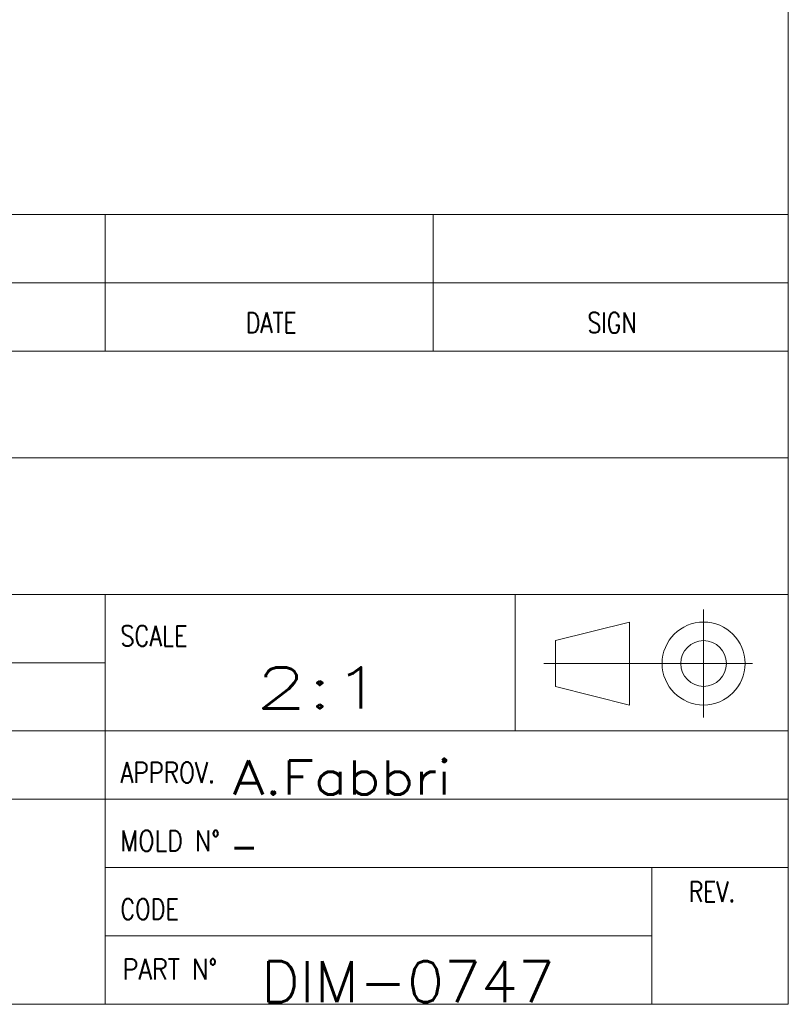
# Model space of a CAD drawing. Header units: millimetres. Extents: x 4 to 415, y 5 to 292.
# Tile 29 of 31: x 359 to 415, y 5 to 77. Entities that reach past the tile are written whole.
import ezdxf

# ---------------------------------------------------------------- set-up
doc = ezdxf.new("R2010")
doc.units = ezdxf.units.MM
doc.layers.add('1', color=7, linetype='Continuous')
doc.layers.add('256', color=7, linetype='Continuous')
doc.styles.add('blockfont', font='simplex.shx')
doc.styles.add('ideas_simplex', font='simplex.shx')

# ---------------------------------------------------------------- blocks, each defined once
blk = doc.blocks.new('TabularNote1')
at = {"layer": '1', "color": 7, "linetype": 'Continuous', "lineweight": 18}
for p, q in [((40, 5), (140, 5)), ((140, 5), (140, 0)), ((140, 5), (164, 5)), ((164, 5), (164, 0)), ((164, 5), (190, 5)), ((190, 5), (190, 0)), ((40, 0), (140, 0)), ((140, 0), (164, 0)), ((164, 0), (190, 0))]:
    blk.add_line(p, q, dxfattribs=at)

msp = doc.modelspace()

# ---------------------------------------------------------------- linework, layer by layer
at = {"layer": '256', "color": 3, "linetype": 'Continuous', "lineweight": 18}
for p, q in [((415, 292), (415, 5)), ((225, 52.794), (415, 52.794)), ((265, 45), (365, 45)), ((365, 45), (389, 45)), ((389, 45), (415, 45)), ((295, 20), (415, 20)), ((365, 20), (365, 5)), ((15, 5), (415, 5))]:
    msp.add_line(p, q, dxfattribs=at)
at = {"layer": '256', "color": 4, "linetype": 'Continuous', "lineweight": 18}
for p, q in [((365, 59.794), (365, 52.794)), ((389, 59.794), (389, 52.794)), ((225, 57.794), (415, 57.794)), ((225, 35), (415, 35)), ((365, 20), (365, 35)), ((395, 35), (395, 25)), ((408.799, 33.885), (408.799, 25.976)), ((397.959, 31.611), (403.366, 32.975)), ((403.366, 26.902), (403.366, 32.975)), ((397.959, 28.267), (397.959, 31.611)), ((295, 30), (365, 30)), ((397.098, 29.939), (412.387, 29.939)), ((397.959, 28.267), (403.366, 26.902)), ((295, 25), (415, 25)), ((365, 15), (415, 15)), ((405, 15), (405, 5)), ((365, 10), (405, 10))]:
    msp.add_line(p, q, dxfattribs=at)
for radius in [3.037, 1.672]:
    msp.add_circle((408.799, 29.939), radius, dxfattribs=at)

# ---------------------------------------------------------------- block references
at = {"layer": '1', "color": 172, "linetype": 'Continuous', "lineweight": 18}
msp.add_blockref('TabularNote1', (225, 57.794), dxfattribs=at)

# ---------------------------------------------------------------- texts
at = {"layer": '1', "color": 87, "linetype": 'Continuous', "lineweight": 18, "insert": (376.005, 26.658), "char_height": 3, "attachment_point": 7, "line_spacing_factor": 1.204819, "style": 'ideas_simplex'}
msp.add_mtext('\\W1.4646;2:1', dxfattribs=at)
at = {"layer": '1', "color": 7, "linetype": 'Continuous', "lineweight": 18, "char_height": 2.5, "attachment_point": 7, "line_spacing_factor": 1.204819, "style": 'ideas_simplex'}
for s, insert in [('\\W1.2040;A.Fabbri', (374.343, 20.348)), ('\\W0.7308;-', (374.166, 15.362))]:
    msp.add_mtext(s, dxfattribs=dict(at, insert=insert))
at = {"layer": '1', "color": 23, "linetype": 'Continuous', "lineweight": 18, "insert": (376.412, 5.153), "char_height": 3, "attachment_point": 7, "line_spacing_factor": 1.204819, "style": 'ideas_simplex'}
msp.add_mtext('\\W1.0517;DIM-0747', dxfattribs=at)
at = {"layer": '256', "color": 1, "linetype": 'Continuous', "lineweight": 13, "attachment_point": 7, "line_spacing_factor": 0.903614, "style": 'blockfont'}
for insert, char_height in [((400.978, 58.45), 2), ((376.187, 58.305), 2), ((381.527, 26.724), 4), ((377.638, 15.888), 2.3)]:
    msp.add_mtext('\\W0.9844; ', dxfattribs=dict(at, insert=insert, char_height=char_height))
at = {"layer": '256', "color": 4, "linetype": 'Continuous', "lineweight": 13, "char_height": 1.5, "attachment_point": 7, "line_spacing_factor": 0.903614, "style": 'blockfont'}
for s, insert in [('\\W0.7839;DATE', (375.289, 54.126)), ('\\W0.7885;SIGN', (400.289, 54.126)), ('\\W0.8044;SCALE', (366.113, 31.208)), ('\\W0.8242;APPROV.', (366.113, 21.208)), ('\\W0.8477;MOLD N%%d', (366.113, 16.208)), ('\\W0.7742;REV.', (407.727, 12.492)), ('\\W0.8021;CODE', (366.113, 11.208)), ('\\W0.8574;PART N%%d', (366.274, 6.817))]:
    msp.add_mtext(s, dxfattribs=dict(at, insert=insert))
at = {"layer": '256', "color": 1, "linetype": 'Continuous', "lineweight": 18, "insert": (377.348, 20.817), "char_height": 2.3, "attachment_point": 7, "line_spacing_factor": 0.903614, "style": 'blockfont'}
msp.add_mtext('\\W0.9844; ', dxfattribs=at)
at = {"layer": '256', "color": 23, "linetype": 'Continuous', "lineweight": 18, "char_height": 3, "attachment_point": 7, "line_spacing_factor": 1.204819, "style": 'ideas_simplex'}
for insert in [(374.278, 9.944), (374.407, 5.324)]:
    msp.add_mtext('\\W1.0000;', dxfattribs=dict(at, insert=insert))
at = {"layer": '256', "color": 87, "linetype": 'Continuous', "lineweight": 18, "insert": (409.915, 6.075), "char_height": 4, "attachment_point": 7, "line_spacing_factor": 1.204819, "style": 'ideas_simplex'}
msp.add_mtext('\\W1.0000;', dxfattribs=at)

doc.saveas('drawing.dxf')
